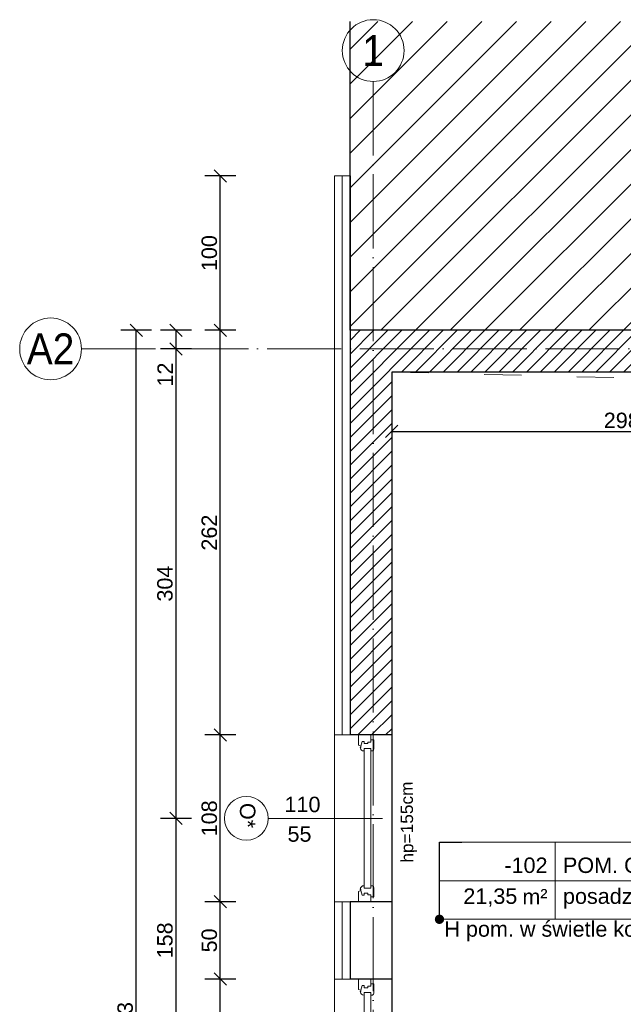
# Model space of a CAD drawing. Header units: millimetres. Extents: x 6506 to 39690, y 6022 to 25261.
# Tile 3 of 59: x 8854 to 9245, y 18624 to 19262. Entities that reach past the tile are written whole.
import ezdxf
from ezdxf import colors
from ezdxf.entities.mleader import LeaderData, LeaderLine
from ezdxf.enums import TextEntityAlignment as Align
from ezdxf.math import Vec2, Vec3

# ---------------------------------------------------------------- set-up
doc = ezdxf.new("R2010")
doc.units = ezdxf.units.MM
for name, pattern in [('ACAD_ISO03W100', [30, 12, -18]), ('ACAD_ISO04W100', [30, 24, -3, 0, -3]), ('Osie$0$CONTINOUS', [0])]:
    doc.linetypes.add(name, pattern=pattern)
doc.layers.add('A_HATCH', color=7, linetype='Continuous', lineweight=5, true_color=0x999999)
doc.layers.add('A_IZOLEACJA TERMI_PROJEKTOWANA', color=7, linetype='Continuous', lineweight=15, true_color=0x0089b6)
for name, color, linetype, lineweight in [('A_KONST_ISTNIEJĄCE', 83, 'Continuous', 25), ('A_OPISY', 40, 'Continuous', 9), ('A_OSIE KONSTRUKCYJNE', 150, 'ACAD_ISO04W100', 5), ('A_STOLARKA OKIENNA', 141, 'Continuous', 15), ('A_WYMIAROWANIE', 7, 'Continuous', 9), ('AA HATCH', 253, 'Continuous', 5)]:
    doc.layers.add(name, color=color, linetype=linetype, lineweight=lineweight)
doc.layers.add('A_NIEWIDOCZNE  POMOCNICZE', color=252, linetype='ACAD_ISO03W100', lineweight=5, plot=False)
doc.styles.add('ARIAL', font='arial.ttf')
doc.styles.add('DEMIURG_100_opisy', font='arial.ttf', dxfattribs={"width": 0.9, "height": 20})
doc.styles.get("Standard").update_dxf_attribs({"font": 'arial.ttf'})
doc.linetypes.add('BATTING', pattern='A,0.0001,-0.1,[134,ltypeshp.shx,S=0.1,R=0,X=-0.1,Y=0],-0.2,[134,ltypeshp.shx,S=0.1,R=180,X=0.1,Y=0],-0.1', length=0.4001)
doc.dimstyles.new('1 do 100', dxfattribs={"dimtxt": 10, "dimasz": 8, "dimexe": 10, "dimexo": 10, "dimgap": 2, "dimtad": 1, "dimdec": 0, "dimtxsty": 'Standard', "dimblk": 'OBLIQUE', "dimcen": 2.5, "dimadec": 0, "dimazin": 0, "dimtfac": 1, "dimtdec": 0, "dimtmove": 0, "dimatfit": 3, "dimldrblk": 'OBLIQUE', "dimfxl": 10, "dimfxlon": 1, "dimarcsym": 0})

# ---------------------------------------------------------------- blocks, each defined once
blk = doc.blocks.new('*U178')
at = {"color": 144}
for p, q in [((-26, 0), (-26, -8)), ((-26, 0), (-19.32, 0)), ((-26, 0), (-26, -8)), ((-19.32, 0), (-18.74, -1.55)), ((75.32, 0), (74.74, -1.55)), ((82, 0), (75.32, 0)), ((82, 0), (82, -8)), ((-21.76, -2.4), (-18.74, -1.55)), ((-21.76, -3.73), (-21.76, -2.4)), ((-20.39, -3.73), (-21.76, -3.73)), ((-21.41, -8), (-21.41, -6.06)), ((-21.41, -6.06), (-20.39, -6.06)), ((-20.39, -6.06), (-20.39, -3.73)), ((-18.74, -1.55), (-17.89, -1.55)), ((-17.89, -1.55), (-17.99, -1.01)), ((-17.25, -7.98), (-17.25, -3.66)), ((-17.25, -3.66), (-15.62, -3.66)), ((73.25, -3.66), (71.62, -3.66)), ((73.25, -7.98), (73.25, -3.66)), ((73.89, -1.55), (73.99, -1.01)), ((74.74, -1.55), (73.89, -1.55)), ((77.76, -2.4), (74.74, -1.55)), ((76.39, -6.06), (76.39, -3.73)), ((76.39, -3.73), (77.76, -3.73)), ((77.41, -6.06), (76.39, -6.06)), ((77.41, -8), (77.41, -6.06)), ((77.76, -3.73), (77.76, -2.4)), ((-26, -8), (-22.8, -8)), ((-22.8, -8), (-22.8, -9.92)), ((-22.8, -8), (-21.41, -8)), ((-22.8, -9.92), (-16.94, -9.92)), ((-15.66, -7.98), (-17.25, -7.98)), ((-15.66, -9.03), (-15.66, -7.98)), ((71.66, -9.03), (71.66, -7.98)), ((71.66, -7.98), (73.25, -7.98)), ((78.8, -9.92), (72.94, -9.92)), ((78.8, -8), (77.41, -8)), ((82, -8), (78.8, -8)), ((78.8, -8), (78.8, -9.92))]:
    blk.add_line(p, q, dxfattribs=at)
blk.add_lwpolyline([(-17.25, -3.66), (73.25, -3.66), (73.25, -7.98), (-17.25, -7.98)], close=True, dxfattribs=at)
for centre, radius, start, end in [((-18.13, -3.52), 2.51, 356.81051, 86.81051), ((74.13, -3.52), 2.51, 93.18949, 183.18949), ((-17.03, -8.42), 1.5, 273.35533, 335.68535), ((73.03, -8.42), 1.5, 204.31465, 266.64467)]:
    blk.add_arc(centre, radius, start, end, dxfattribs=at)
blk = doc.blocks.new('WARTOŚĆ')
at = {"layer": 'A_OPISY', "color": 144}
blk.add_line((0, 0), (0, 73.97), dxfattribs=at)
blk.add_circle((0, 88.12), 14.15, dxfattribs=at)
blk.add_attdef('OZ', (-9.99, 82.42), '', height=10, dxfattribs=at)
for tag, p in [('S', (-4.03, 32.64)), ('H', (15.09, 32.64))]:
    blk.add_attdef(tag, p, '', height=10, rotation=90, dxfattribs=at)
blk = doc.blocks.new('*U134')
at = {"lineweight": 5}
for p, q in [((-75, -25), (-75, 25)), ((-75, 25), (0, 25)), ((0, 0), (0, 25)), ((0, 25), (152.71, 25)), ((152.71, 25), (152.71, -25)), ((-75, -25), (0, -25)), ((152.71, -25), (0, -25))]:
    blk.add_line(p, q, dxfattribs=at)
at = {"lineweight": 5, "ltscale": 18.5}
for p, q in [((0, 25), (0, -25)), ((-75, 0), (152.71, 0))]:
    blk.add_line(p, q, dxfattribs=at)
at = {"lineweight": 5, "ltscale": 18.5, "insert": (-5, -10.38), "char_height": 10, "attachment_point": 6, "style": 'ARIAL'}
blk.add_mtext('\\A1;m²', dxfattribs=at)
at = {"lineweight": 5, "style": 'ARIAL'}
blk.add_attdef('1NR', text='', height=10, dxfattribs=at).set_placement((-5, 5), align=Align.RIGHT)
blk.add_attdef('2POM', (5, 5), '', height=10, dxfattribs=at)
blk.add_attdef('4PL2', text='', height=10, dxfattribs=at).set_placement((-24.57, -5), align=Align.TOP_RIGHT)
blk.add_attdef('3POS', text='', height=10, dxfattribs=at).set_placement((5, -5), align=Align.TOP_LEFT)
blk = doc.blocks.new('_Dot')
at = {"color": 0, "linetype": 'ByBlock', "lineweight": -2}
blk.add_line((-0.5, 0), (-1, 0), dxfattribs=at)
at = {"color": 0, "linetype": 'ByBlock', "const_width": 0.5}
blk.add_lwpolyline([(-0.25, 0, 1), (0.25, 0, 1)], format="xyb", close=True, dxfattribs=at)
blk = doc.blocks.new('_Oblique')
at = {"color": 0, "linetype": 'ByBlock', "lineweight": -2}
blk.add_line((-0.5, -0.5), (0.5, 0.5), dxfattribs=at)
blk = doc.blocks.new('*D190')
at = {"layer": 'A_WYMIAROWANIE', "color": 0, "lineweight": -2, "ltscale": 2, "transparency": 16777216}
for p, q in [((8993.74, 18640.7), (8973.74, 18640.7)), ((8983.74, 18532.7), (8983.74, 18640.7)), ((8993.74, 18532.7), (8973.74, 18532.7))]:
    blk.add_line(p, q, dxfattribs=at)
at = {"layer": 'Defpoints', "color": 0, "ltscale": 2, "transparency": 16777216}
for p in [(8983.74, 18640.7), (9057.76, 18640.7), (9057.76, 18532.7)]:
    blk.add_point(p, dxfattribs=at)
at = {"layer": 'A_WYMIAROWANIE', "color": 0, "lineweight": -2, "ltscale": 2, "transparency": 16777216, "xscale": 8, "yscale": 8, "zscale": 8}
for p, rotation in [((8983.74, 18640.7), 90), ((8983.74, 18532.7), 270)]:
    blk.add_blockref('_Oblique', p, dxfattribs=dict(at, rotation=rotation))
at = {"layer": 'A_WYMIAROWANIE', "color": 0, "ltscale": 2, "transparency": 16777216, "insert": (8976.64, 18586.7), "char_height": 10, "attachment_point": 5, "rotation": 90}
blk.add_mtext('108', dxfattribs=at)
blk = doc.blocks.new('*D191')
at = {"layer": 'A_WYMIAROWANIE', "color": 0, "lineweight": -2, "ltscale": 2, "transparency": 16777216}
for p, q in [((8993.74, 18690.7), (8973.74, 18690.7)), ((8983.74, 18640.7), (8983.74, 18690.7)), ((8993.74, 18640.7), (8973.74, 18640.7))]:
    blk.add_line(p, q, dxfattribs=at)
at = {"layer": 'Defpoints', "color": 0, "ltscale": 2, "transparency": 16777216}
for p in [(8983.74, 18690.7), (9057.76, 18690.7), (9057.76, 18640.7)]:
    blk.add_point(p, dxfattribs=at)
at = {"layer": 'A_WYMIAROWANIE', "color": 0, "lineweight": -2, "ltscale": 2, "transparency": 16777216, "xscale": 8, "yscale": 8, "zscale": 8}
for p, rotation in [((8983.74, 18690.7), 90), ((8983.74, 18640.7), 270)]:
    blk.add_blockref('_Oblique', p, dxfattribs=dict(at, rotation=rotation))
at = {"layer": 'A_WYMIAROWANIE', "color": 0, "ltscale": 2, "transparency": 16777216, "insert": (8976.64, 18665.7), "char_height": 10, "attachment_point": 5, "rotation": 90}
blk.add_mtext('50', dxfattribs=at)
blk = doc.blocks.new('*D192')
at = {"layer": 'A_WYMIAROWANIE', "color": 0, "lineweight": -2, "ltscale": 2, "transparency": 16777216}
for p, q in [((8993.74, 18798.7), (8973.74, 18798.7)), ((8983.74, 18690.7), (8983.74, 18798.7)), ((8993.74, 18690.7), (8973.74, 18690.7))]:
    blk.add_line(p, q, dxfattribs=at)
at = {"layer": 'Defpoints', "color": 0, "ltscale": 2, "transparency": 16777216}
for p in [(8983.74, 18798.7), (9057.76, 18798.7), (9057.76, 18690.7)]:
    blk.add_point(p, dxfattribs=at)
at = {"layer": 'A_WYMIAROWANIE', "color": 0, "lineweight": -2, "ltscale": 2, "transparency": 16777216, "xscale": 8, "yscale": 8, "zscale": 8}
for p, rotation in [((8983.74, 18798.7), 90), ((8983.74, 18690.7), 270)]:
    blk.add_blockref('_Oblique', p, dxfattribs=dict(at, rotation=rotation))
at = {"layer": 'A_WYMIAROWANIE', "color": 0, "ltscale": 2, "transparency": 16777216, "insert": (8976.64, 18744.7), "char_height": 10, "attachment_point": 5, "rotation": 90}
blk.add_mtext('108', dxfattribs=at)
blk = doc.blocks.new('*D193')
at = {"layer": 'A_WYMIAROWANIE', "color": 0, "lineweight": -2, "ltscale": 2, "transparency": 16777216}
for p, q in [((8993.74, 19060.66), (8973.74, 19060.66)), ((8983.74, 18798.7), (8983.74, 19060.66)), ((8993.74, 18798.7), (8973.74, 18798.7))]:
    blk.add_line(p, q, dxfattribs=at)
at = {"layer": 'Defpoints', "color": 0, "ltscale": 2, "transparency": 16777216}
for p in [(8983.74, 19060.66), (9067.76, 19060.66), (9057.76, 18798.7)]:
    blk.add_point(p, dxfattribs=at)
at = {"layer": 'A_WYMIAROWANIE', "color": 0, "lineweight": -2, "ltscale": 2, "transparency": 16777216, "xscale": 8, "yscale": 8, "zscale": 8}
for p, rotation in [((8983.74, 19060.66), 90), ((8983.74, 18798.7), 270)]:
    blk.add_blockref('_Oblique', p, dxfattribs=dict(at, rotation=rotation))
at = {"layer": 'A_WYMIAROWANIE', "color": 0, "ltscale": 2, "transparency": 16777216, "insert": (8976.64, 18929.68), "char_height": 10, "attachment_point": 5, "rotation": 90}
blk.add_mtext('262', dxfattribs=at)
blk = doc.blocks.new('*D194')
at = {"layer": 'A_WYMIAROWANIE', "color": 0, "lineweight": -2, "ltscale": 2, "transparency": 16777216}
for p, q in [((8993.74, 19160.66), (8973.74, 19160.66)), ((8983.74, 19060.66), (8983.74, 19160.66)), ((8993.74, 19060.66), (8973.74, 19060.66))]:
    blk.add_line(p, q, dxfattribs=at)
at = {"layer": 'Defpoints', "color": 0, "ltscale": 2, "transparency": 16777216}
for p in [(8983.74, 19160.66), (9062.76, 19160.66), (9067.76, 19060.66)]:
    blk.add_point(p, dxfattribs=at)
at = {"layer": 'A_WYMIAROWANIE', "color": 0, "lineweight": -2, "ltscale": 2, "transparency": 16777216, "xscale": 8, "yscale": 8, "zscale": 8}
for p, rotation in [((8983.74, 19160.66), 90), ((8983.74, 19060.66), 270)]:
    blk.add_blockref('_Oblique', p, dxfattribs=dict(at, rotation=rotation))
at = {"layer": 'A_WYMIAROWANIE', "color": 0, "ltscale": 2, "transparency": 16777216, "insert": (8976.64, 19110.66), "char_height": 10, "attachment_point": 5, "rotation": 90}
blk.add_mtext('100', dxfattribs=at)
blk = doc.blocks.new('*D452')
at = {"layer": 'A_WYMIAROWANIE', "color": 0, "lineweight": -2, "ltscale": 2, "transparency": 16777216}
for p, q in [((8965.02, 19060.66), (8945.02, 19060.66)), ((8955.02, 19060.66), (8955.02, 19048.66)), ((8965.02, 19048.66), (8945.02, 19048.66)), ((8955.02, 19048.66), (8955.02, 19023.38))]:
    blk.add_line(p, q, dxfattribs=at)
at = {"layer": 'Defpoints', "color": 0, "ltscale": 2, "transparency": 16777216}
for p in [(9067.76, 19060.66), (8955.02, 19048.66), (9067.76, 19048.66)]:
    blk.add_point(p, dxfattribs=at)
at = {"layer": 'A_WYMIAROWANIE', "color": 0, "lineweight": -2, "ltscale": 2, "transparency": 16777216, "xscale": 8, "yscale": 8, "zscale": 8}
for p, rotation in [((8955.02, 19060.66), 90), ((8955.02, 19048.66), 270)]:
    blk.add_blockref('_Oblique', p, dxfattribs=dict(at, rotation=rotation))
at = {"layer": 'A_WYMIAROWANIE', "color": 0, "ltscale": 2, "transparency": 16777216, "insert": (8948, 19032.02), "char_height": 10, "attachment_point": 5, "rotation": 90}
blk.add_mtext('12', dxfattribs=at)
blk = doc.blocks.new('*D453')
at = {"layer": 'A_WYMIAROWANIE', "color": 0, "lineweight": -2, "ltscale": 2, "transparency": 16777216}
for p, q in [((8965.02, 19048.66), (8945.02, 19048.66)), ((8955.02, 19048.66), (8955.02, 18744.7)), ((8965.02, 18744.7), (8945.02, 18744.7))]:
    blk.add_line(p, q, dxfattribs=at)
at = {"layer": 'Defpoints', "color": 0, "ltscale": 2, "transparency": 16777216}
for p in [(9067.76, 19048.66), (8955.02, 18744.7), (9051.76, 18744.7)]:
    blk.add_point(p, dxfattribs=at)
at = {"layer": 'A_WYMIAROWANIE', "color": 0, "lineweight": -2, "ltscale": 2, "transparency": 16777216, "xscale": 8, "yscale": 8, "zscale": 8}
for p, rotation in [((8955.02, 19048.66), 90), ((8955.02, 18744.7), 270)]:
    blk.add_blockref('_Oblique', p, dxfattribs=dict(at, rotation=rotation))
at = {"layer": 'A_WYMIAROWANIE', "color": 0, "ltscale": 2, "transparency": 16777216, "insert": (8947.91, 18896.68), "char_height": 10, "attachment_point": 5, "rotation": 90}
blk.add_mtext('304', dxfattribs=at)
blk = doc.blocks.new('*D454')
at = {"layer": 'A_WYMIAROWANIE', "color": 0, "lineweight": -2, "ltscale": 2, "transparency": 16777216}
for p, q in [((8965.02, 18744.7), (8945.02, 18744.7)), ((8955.02, 18744.7), (8955.02, 18586.7)), ((8965.02, 18586.7), (8945.02, 18586.7))]:
    blk.add_line(p, q, dxfattribs=at)
at = {"layer": 'Defpoints', "color": 0, "ltscale": 2, "transparency": 16777216}
for p in [(9051.76, 18744.7), (8955.02, 18586.7), (9051.76, 18586.7)]:
    blk.add_point(p, dxfattribs=at)
at = {"layer": 'A_WYMIAROWANIE', "color": 0, "lineweight": -2, "ltscale": 2, "transparency": 16777216, "xscale": 8, "yscale": 8, "zscale": 8}
for p, rotation in [((8955.02, 18744.7), 90), ((8955.02, 18586.7), 270)]:
    blk.add_blockref('_Oblique', p, dxfattribs=dict(at, rotation=rotation))
at = {"layer": 'A_WYMIAROWANIE', "color": 0, "ltscale": 2, "transparency": 16777216, "insert": (8947.91, 18665.7), "char_height": 10, "attachment_point": 5, "rotation": 90}
blk.add_mtext('158', dxfattribs=at)
blk = doc.blocks.new('*D458')
at = {"layer": 'A_WYMIAROWANIE', "color": 0, "lineweight": -2, "ltscale": 2, "transparency": 16777216}
for p, q in [((8939.26, 19060.66), (8919.26, 19060.66)), ((8929.26, 18167.66), (8929.26, 19060.66)), ((8939.26, 18167.66), (8919.26, 18167.66))]:
    blk.add_line(p, q, dxfattribs=at)
at = {"layer": 'Defpoints', "color": 0, "ltscale": 2, "transparency": 16777216}
for p in [(8929.26, 19060.66), (9067.76, 19060.66), (9057.76, 18167.66)]:
    blk.add_point(p, dxfattribs=at)
at = {"layer": 'A_WYMIAROWANIE', "color": 0, "lineweight": -2, "ltscale": 2, "transparency": 16777216, "xscale": 8, "yscale": 8, "zscale": 8}
for p, rotation in [((8929.26, 19060.66), 90), ((8929.26, 18167.66), 270)]:
    blk.add_blockref('_Oblique', p, dxfattribs=dict(at, rotation=rotation))
at = {"layer": 'A_WYMIAROWANIE', "color": 0, "ltscale": 2, "transparency": 16777216, "insert": (8922.15, 18614.16), "char_height": 10, "attachment_point": 5, "rotation": 90}
blk.add_mtext('893', dxfattribs=at)
blk = doc.blocks.new('*D593')
at = {"layer": 'A_WYMIAROWANIE', "color": 0, "lineweight": -2, "ltscale": 2, "transparency": 16777216}
for p, q in [((9094.76, 18995.18), (9094.76, 18985.18)), ((9094.76, 18995.18), (9392.76, 18995.18)), ((9392.76, 18995.18), (9392.76, 18985.18))]:
    blk.add_line(p, q, dxfattribs=at)
at = {"layer": 'Defpoints', "color": 0, "ltscale": 2, "transparency": 16777216}
for p in [(9094.76, 19004.01), (9392.76, 19004.01), (9392.76, 18995.18)]:
    blk.add_point(p, dxfattribs=at)
at = {"layer": 'A_WYMIAROWANIE', "color": 0, "lineweight": -2, "ltscale": 2, "transparency": 16777216, "xscale": 8, "yscale": 8, "zscale": 8, "rotation": 180}
blk.add_blockref('_Oblique', (9094.76, 18995.18), dxfattribs=at)
at = {"layer": 'A_WYMIAROWANIE', "color": 0, "lineweight": -2, "ltscale": 2, "transparency": 16777216, "xscale": 8, "yscale": 8, "zscale": 8}
blk.add_blockref('_Oblique', (9392.76, 18995.18), dxfattribs=at)
at = {"layer": 'A_WYMIAROWANIE', "color": 0, "ltscale": 2, "transparency": 16777216, "insert": (9243.76, 19002.28), "char_height": 10, "attachment_point": 5}
blk.add_mtext('298', dxfattribs=at)

msp = doc.modelspace()

# ---------------------------------------------------------------- hatches: boundary and pattern name
at = {"layer": 'A_HATCH'}
h = msp.add_hatch(dxfattribs=at)
h.set_pattern_fill('ANSI31', color=256, scale=2)
h.set_pattern_definition([(45, (-3039.768, 355.087), (-4.490128, 4.490128), [])])
h.paths.add_polyline_path([(9887.76, 18730.66), (9567.76, 18730.66), (9567.76, 18645.66), (9597.76, 18645.66), (9597.76, 18700.66), (9887.76, 18700.66)], flags=17)
h.paths.add_polyline_path([(9597.76, 18585.66), (9567.76, 18585.66), (9567.76, 18560.66), (9597.76, 18560.66)], flags=17)
h.paths.add_polyline_path([(9714.76, 18455.66), (9274.26, 18455.66), (9274.26, 18425.66), (9714.76, 18425.66)], flags=17)
h.paths.add_polyline_path([(9570.76, 18325.66), (9247.76, 18325.66), (9244.76, 18325.66), (9244.76, 18302.66), (9570.76, 18302.66)], flags=17)
h.paths.add_polyline_path([(9887.76, 18523.42), (9910.26, 18523.42), (9887.76, 18523.42), (9887.76, 18347.66), (9754.76, 18347.66), (9754.76, 18455.66), (9714.76, 18455.66), (9714.76, 18425.66), (9714.76, 18204.66), (9570.76, 18204.66), (9094.76, 18204.66), (9094.76, 18419.66), (9094.76, 18532.7), (9067.76, 18532.7), (9067.76, 18419.66), (9067.76, 18177.66), (9741.76, 18177.66), (9741.76, 18320.66), (9914.76, 18320.66), (9914.76, 19060.66), (9067.76, 19060.66), (9067.76, 18798.7), (9094.76, 18798.7), (9094.76, 19033.66), (9887.76, 19033.66)])
at = {"layer": 'AA HATCH', "ltscale": 2, "transparency": 33554534}
h = msp.add_hatch(dxfattribs=at)
h.set_pattern_fill('ANSI31', color=256, scale=5)
h.set_pattern_definition([(45, (-3039.768, 355.087), (-11.22532, 11.22532), [])])
h.paths.add_polyline_path([(10114.76, 19260.66), (9067.76, 19260.66), (9067.76, 19060.66), (9914.76, 19060.66), (9914.76, 18320.66), (10114.76, 18320.66)])

# ---------------------------------------------------------------- linework, layer by layer
at = {"layer": 'A_IZOLEACJA TERMI_PROJEKTOWANA', "ltscale": 2}
for p, q in [((9067.76, 19160.66), (9057.76, 19160.66)), ((9067.76, 18798.7), (9057.76, 18798.7)), ((9067.76, 18690.7), (9057.76, 18690.7)), ((9067.76, 18640.7), (9057.76, 18640.7))]:
    msp.add_line(p, q, dxfattribs=at)
msp.add_lwpolyline([(9057.76, 19160.66), (9057.76, 18419.66), (9057.76, 18167.66), (9751.76, 18167.66)], dxfattribs=at)
at = {"layer": 'A_IZOLEACJA TERMI_PROJEKTOWANA', "linetype": 'BATTING', "ltscale": 10}
for points in [[(9062.76, 19160.66), (9062.76, 18798.7)], [(9062.76, 18690.7), (9062.76, 18640.7)]]:
    msp.add_lwpolyline(points, dxfattribs=at)
at = {"layer": 'A_KONST_ISTNIEJĄCE', "ltscale": 2}
for p, q in [((9067.76, 19060.66), (9067.76, 19260.66)), ((9914.76, 19060.66), (9067.76, 19060.66)), ((9887.76, 19033.66), (9094.76, 19033.66)), ((9094.76, 18798.7), (9067.76, 18798.7)), ((9094.76, 18690.7), (9067.76, 18690.7)), ((9094.76, 18640.7), (9067.76, 18640.7))]:
    msp.add_line(p, q, dxfattribs=at)
for points in [[(9067.76, 19160.66), (9067.76, 18798.7)], [(9914.76, 18320.66), (9914.76, 19060.66), (9067.76, 19060.66)], [(9094.76, 19033.66), (9094.76, 18419.66), (9094.76, 18204.66), (9570.76, 18204.66)], [(9067.76, 18690.7), (9067.76, 18640.7)]]:
    msp.add_lwpolyline(points, dxfattribs=at)
at = {"layer": 'A_NIEWIDOCZNE  POMOCNICZE', "ltscale": 2}
msp.add_lwpolyline([(9567.76, 18715.66), (9567.76, 18455.66), (9274.26, 18455.66), (9274.26, 18473.16), (9094.76, 18473.16), (9094.76, 19033.66), (9392.76, 19026.16), (9392.76, 18715.66), (9567.76, 18715.66)], dxfattribs=at)
at = {"layer": 'A_OSIE KONSTRUKCYJNE', "ltscale": 2}
for p, q in [((9082.76, 19221.75), (9082.76, 18065.87)), ((8893.8, 19048.66), (10074.28, 19048.66))]:
    msp.add_line(p, q, dxfattribs=at)
at = {"layer": 'A_OSIE KONSTRUKCYJNE', "linetype": 'Continuous'}
for centre in [(9082.76, 19241.75), (8873.8, 19048.66)]:
    msp.add_circle(centre, 20, dxfattribs=at)

# ---------------------------------------------------------------- block references
at = {"layer": 'A_OPISY', "color": 144, "transparency": 33554559}
ref = msp.add_blockref('WARTOŚĆ', (9088.75, 18744.7), dxfattribs=dict(at, xscale=-1, rotation=90))
ref.add_attrib('S', '110', (9025.31, 18748.73), dxfattribs={"color": 0, "height": 10})
ref.add_attrib('H', '55', (9027.26, 18729.6), dxfattribs={"color": 0, "height": 10})
ref.add_attrib('OZ', 'O*', (8996.45, 18754.69), dxfattribs={"color": 0, "height": 10, "rotation": 270})
at = {"layer": 'A_OPISY'}
msp.add_blockref('*U134', (9200.68, 18704.36), dxfattribs=at).add_auto_attribs({'1NR': '-102', '2POM': 'POM. GOSPODARCZE', '3POS': 'posadzka bet.', '4PL2': '21,35'})
at = {"layer": 'A_STOLARKA OKIENNA', "color": 144, "transparency": 33554559, "xscale": -1, "rotation": 90}
for p in [(9073.26, 18772.7), (9073.26, 18614.7)]:
    msp.add_blockref('*U178', p, dxfattribs=at)

# ---------------------------------------------------------------- texts
at = {"layer": 'A_OPISY', "transparency": 33554559, "insert": (9105.79, 18742.3), "char_height": 8, "attachment_point": 5, "rotation": 90.4248}
msp.add_mtext_dynamic_manual_height_columns('hp=155cm', width=44.3905, gutter_width=12.5, heights=[0], dxfattribs=at)
at = {"layer": 'A_OPISY', "insert": (9128.87, 18678.11), "char_height": 10, "attachment_point": 1}
msp.add_mtext_dynamic_manual_height_columns('H pom. w świetle kond. = 230 cm', width=254.3544, gutter_width=0, heights=[12.82], dxfattribs=at)
at = {"layer": 'A_OSIE KONSTRUKCYJNE', "linetype": 'Osie$0$CONTINOUS', "style": 'DEMIURG_100_opisy', "width": 0.9}
for s, p in [('1', (9082.76, 19241.75)), ('A2', (8873.8, 19048.66))]:
    msp.add_text(s, height=20, dxfattribs=at).set_placement(p, align=Align.MIDDLE_CENTER)

# ---------------------------------------------------------------- dimensions: what is measured, and where the dimension line sits
at = {"layer": 'A_WYMIAROWANIE', "ltscale": 2}
for base, p1, p2, picture, middle in [((8983.74, 19160.66), (9067.76, 19060.66), (9062.76, 19160.66), '*D194', (8976.64, 19110.66)), ((8983.74, 19060.66), (9057.76, 18798.7), (9067.76, 19060.66), '*D193', (8976.64, 18929.68)), ((8955.02, 18744.7), (9067.76, 19048.66), (9051.76, 18744.7), '*D453', (8947.91, 18896.68)), ((8983.74, 18798.7), (9057.76, 18690.7), (9057.76, 18798.7), '*D192', (8976.64, 18744.7)), ((8955.02, 18586.7), (9051.76, 18744.7), (9051.76, 18586.7), '*D454', (8947.91, 18665.7)), ((8983.74, 18690.7), (9057.76, 18640.7), (9057.76, 18690.7), '*D191', (8976.64, 18665.7)), ((8983.74, 18640.7), (9057.76, 18532.7), (9057.76, 18640.7), '*D190', (8976.64, 18586.7))]:
    dim = msp.add_linear_dim(base=base, p1=p1, p2=p2, angle=90, dimstyle='1 do 100', override={"dimtmove": 1}, dxfattribs=at)
    dim.commit()
    dim.dimension.update_dxf_attribs({"geometry": picture, "text_midpoint": middle})
for base, p1, p2, picture, middle in [((8929.26, 19060.66), (9057.76, 18167.66), (9067.76, 19060.66), '*D458', (8922.15, 18614.16)), ((8955.02, 19048.66), (9067.76, 19060.66), (9067.76, 19048.66), '*D452', (8948, 19032.02))]:
    dim = msp.add_linear_dim(base=base, p1=p1, p2=p2, angle=90, dimstyle='1 do 100', dxfattribs=at)
    dim.commit()
    dim.dimension.update_dxf_attribs({"geometry": picture, "text_midpoint": middle})
dim = msp.add_linear_dim(base=(9392.76, 18995.18), p1=(9094.76, 19004.01), p2=(9392.76, 19004.01), dimstyle='1 do 100', dxfattribs=at)
dim.commit()
dim.dimension.update_dxf_attribs({"geometry": '*D593', "text_midpoint": (9243.76, 19002.28)})

# ---------------------------------------------------------------- leaders
at = {"layer": 'A_OPISY'}
ml = msp.add_multileader_mtext('Standard', dxfattribs=at)
ml.set_content('', color=256)
ml.set_leader_properties()
ml.set_arrow_properties(name='DOT')
ml.build(insert=Vec2(0, 0))
ml.multileader.update_dxf_attribs({"arrow_head_size": 6})
ctx = ml.context
ctx.base_point, ctx.arrow_head_size, ctx.plane_origin = Vec3(9140.2, 18729.36), 6, Vec3(8923.67, 19197.06)
notes = []
notes.append((ctx, [(0, (1, 1, 0), (9125.68, 18729.36), (1, 0), 14.52, [(0, [(9125.68, 18679.36)], 0, [])])]))
ctx.mtext.insert, ctx.mtext.flow_direction = Vec3(9142.2, 18731.36), 5
for ctx, leaders in notes:
    for number, flags, end, landing, length, lines in leaders:
        leader = LeaderData()
        leader.index, (leader.has_last_leader_line, leader.has_dogleg_vector, leader.attachment_direction) = number, flags
        leader.last_leader_point, leader.dogleg_vector, leader.dogleg_length = Vec3(end), Vec3(landing), length
        for number, points, colour, breaks in lines:
            line = LeaderLine()
            line.index, line.vertices, line.color, line.breaks = number, Vec3.list(points), colors.encode_raw_color(colour), breaks
            leader.lines.append(line)
        ctx.leaders.append(leader)

doc.saveas('drawing.dxf')
